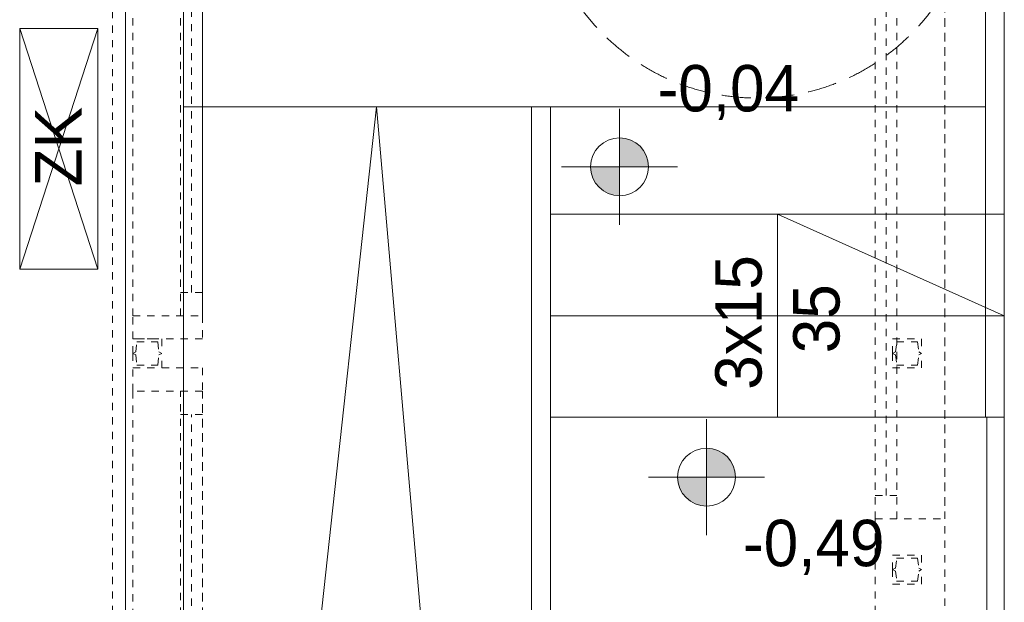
# Model space of a CAD drawing. Extents: x -220425 to -93252, y -20065 to 80294.
# Tile 69 of 103: x -124012 to -120617, y -13453 to -11445. Entities that reach past the tile are written whole.
import ezdxf

# ---------------------------------------------------------------- set-up
doc = ezdxf.new("R2010")
doc.units = 0
doc.header["$MEASUREMENT"] = 0
doc.linetypes.add('Hidden Line', pattern=[50, 25, -25])
doc.linetypes.add('Krawędzie ukryte', pattern=[150, 100, -50])
for name, color, linetype, lineweight in [('Arch opisy_Nr_Pióra__21', 7, 'Continuous', 9), ('Arch schody_Nr_Pióra__21', 7, 'Continuous', 9), ('INWENT OPISY_Nr_Pióra__21', 7, 'Continuous', 9), ('INWENT RZĘDNE_Nr_Pióra__21', 7, 'Continuous', 9), ('INWENT WYPOSAŻENIE_Nr_Pióra__21', 7, 'Continuous', 9), ('INWENT. OKNA_Nr_Pióra__101', 8, 'Continuous', 13), ('INWENT.ŚCIANY_Nr_Pióra__101', 8, 'Continuous', 13), ('Inwentaryzacja Konst._Nr_Pióra__101', 8, 'Continuous', 13), ('Istniejące schody_Nr_Pióra__101', 8, 'Continuous', 13), ('PODKŁAD', 252, 'Continuous', 35)]:
    doc.layers.add(name, color=color, linetype=linetype, lineweight=lineweight)
doc.styles.add('GENERATED_STYLE_2', font='txt')
doc.styles.add('GENERATED_STYLE_6', font='txt')

# ---------------------------------------------------------------- blocks, each defined once
blk = doc.blocks.new('parter')
at = {"layer": 'INWENT RZĘDNE_Nr_Pióra__21', "linetype": 'Continuous'}
for points in [[(-185804, -11952), (-185704, -11952), (-185711.6, -11913.8), (-185733.3, -11881.3), (-185765.7, -11859.7), (-185804, -11852)], [(-185804, -11952), (-185904, -11952), (-185896.4, -11990.3), (-185874.7, -12022.8), (-185842.3, -12044.4), (-185804, -12052)], [(-185504, -13021.3), (-185404, -13021.3), (-185411.6, -12983), (-185433.3, -12950.6), (-185465.7, -12928.9), (-185504, -12921.3)], [(-185504, -13021.3), (-185604, -13021.3), (-185596.4, -13059.5), (-185574.7, -13092), (-185542.3, -13113.7), (-185504, -13121.3)]]:
    blk.add_hatch(color=252, dxfattribs=at).paths.add_polyline_path(points, flags=0)
at = {"layer": 'Arch opisy_Nr_Pióra__21', "color": 252, "linetype": 'Krawędzie ukryte'}
blk.add_circle((-185329.9, -10965.1), 750, dxfattribs=at)
at = {"layer": 'Arch schody_Nr_Pióra__21', "color": 252, "linetype": 'Continuous'}
for p, q in [((-184542.4, -10215.1), (-184542.4, -12815.1)), ((-184477.4, -10215.1), (-184477.4, -12815.1)), ((-187507.4, -11415.1), (-187507.4, -20065.1)), ((-187307.4, -11415.1), (-187307.4, -20065.1)), ((-187307.4, -11745.1), (-187307.4, -17865.1)), ((-186107.4, -11745.1), (-187307.4, -11745.1)), ((-186642.4, -11745.1), (-187307.4, -17865.1)), ((-186642.4, -11745.1), (-186107.4, -17865.1)), ((-186107.4, -11745.1), (-186107.4, -17865.1)), ((-186042.4, -11745.1), (-186107.4, -11745.1)), ((-186042.4, -11745.1), (-186042.4, -17865.1)), ((-184542.4, -11745.1), (-186042.4, -11745.1)), ((-184477.4, -12115.1), (-186042.4, -12115.1)), ((-185259.9, -12115.1), (-184477.4, -12465.1)), ((-185259.9, -12815.1), (-185259.9, -12115.1)), ((-184477.4, -12465.1), (-186042.4, -12465.1)), ((-184477.4, -12815.1), (-186042.4, -12815.1)), ((-184537.4, -12815.1), (-184537.4, -17665.1)), ((-184477.4, -12815.1), (-184477.4, -17665.1))]:
    blk.add_line(p, q, dxfattribs=at)
at = {"layer": 'INWENT RZĘDNE_Nr_Pióra__21', "color": 252, "linetype": 'Continuous'}
for p, q in [((-185804, -12152), (-185804, -11752)), ((-186004, -11952), (-185604, -11952)), ((-185504, -13221.3), (-185504, -12821.3)), ((-185704, -13021.3), (-185304, -13021.3))]:
    blk.add_line(p, q, dxfattribs=at)
for centre in [(-185804, -11952), (-185504, -13021.3)]:
    blk.add_circle(centre, 100, dxfattribs=at)
at = {"layer": 'INWENT WYPOSAŻENIE_Nr_Pióra__21', "color": 252, "linetype": 'Continuous'}
for p, q in [((-187602.4, -11475.1), (-187872.4, -11475.1)), ((-187872.4, -11475.1), (-187872.4, -12305.1)), ((-187872.4, -12305.1), (-187602.4, -11475.1)), ((-187872.4, -11475.1), (-187602.4, -12305.1)), ((-187602.4, -12305.1), (-187602.4, -11475.1)), ((-187872.4, -12305.1), (-187602.4, -12305.1))]:
    blk.add_line(p, q, dxfattribs=at)
at = {"layer": 'INWENT. OKNA_Nr_Pióra__101', "color": 252, "linetype": 'Hidden Line'}
for p, q in [((-187482.4, -12465.1), (-187482.4, -10715.1)), ((-187317.4, -12465.1), (-187317.4, -10715.1)), ((-187242.4, -10715.1), (-187242.4, -12465.1)), ((-187242.4, -12465.1), (-187242.4, -10745.1)), ((-184922.4, -13165.1), (-184922.4, -10745.1)), ((-184922.4, -13165.1), (-184922.4, -10745.1)), ((-184847.4, -13165.1), (-184847.4, -10745.1)), ((-184682.4, -10745.1), (-184682.4, -13165.1)), ((-187279.9, -12385.1), (-187279.9, -10825.1)), ((-184884.9, -13085.1), (-184884.9, -10825.1)), ((-187317.4, -12385.1), (-187242.4, -12385.1)), ((-187482.4, -12725.1), (-187482.4, -14445.1)), ((-187317.4, -14445.1), (-187317.4, -12725.1)), ((-187242.4, -14445.1), (-187242.4, -12725.1)), ((-187242.4, -12725.1), (-187242.4, -14445.1)), ((-187317.4, -12805.1), (-187242.4, -12805.1)), ((-187279.9, -14365.1), (-187279.9, -12805.1)), ((-184922.4, -13085.1), (-184847.4, -13085.1))]:
    blk.add_line(p, q, dxfattribs=at)
at = {"layer": 'INWENT.ŚCIANY_Nr_Pióra__101', "color": 252, "linetype": 'Hidden Line'}
for p, q in [((-187482.4, -12545.1), (-187482.4, -12465.1)), ((-187482.4, -12465.1), (-187242.4, -12465.1)), ((-187242.4, -12465.1), (-187242.4, -12545.1)), ((-187242.4, -12545.1), (-187482.4, -12545.1)), ((-187482.4, -12725.1), (-187482.4, -12645.1)), ((-187482.4, -12645.1), (-187242.4, -12645.1)), ((-187242.4, -12645.1), (-187242.4, -12725.1)), ((-187242.4, -12725.1), (-187482.4, -12725.1)), ((-184922.4, -13165.1), (-184922.4, -13515.1)), ((-184922.4, -13165.1), (-184682.4, -13165.1)), ((-184682.4, -13515.1), (-184682.4, -13165.1))]:
    blk.add_line(p, q, dxfattribs=at)
at = {"layer": 'Inwentaryzacja Konst._Nr_Pióra__101', "color": 252, "linetype": 'Hidden Line'}
for p, q in [((-187482.4, -12595.1), (-187482.4, -12545.1)), ((-187482.4, -12545.1), (-187382.4, -12545.1)), ((-187472.4, -12590.1), (-187468.5, -12555.1)), ((-187468.5, -12555.1), (-187396.3, -12555.1)), ((-187396.3, -12555.1), (-187392.4, -12590.1)), ((-187382.4, -12545.1), (-187382.4, -12595.1)), ((-184862.4, -12545.1), (-184762.4, -12545.1)), ((-184862.4, -12595.1), (-184862.4, -12545.1)), ((-184852.4, -12590.1), (-184848.5, -12555.1)), ((-184848.5, -12555.1), (-184776.3, -12555.1)), ((-184776.3, -12555.1), (-184772.4, -12590.1)), ((-184762.4, -12545.1), (-184762.4, -12595.1)), ((-187482.4, -12595.1), (-187472.4, -12590.1)), ((-187482.4, -12595.1), (-187482.4, -12645.1)), ((-187482.4, -12595.1), (-187472.4, -12600.1)), ((-187382.4, -12595.1), (-187392.4, -12590.1)), ((-187382.4, -12595.1), (-187392.4, -12600.1)), ((-187382.4, -12645.1), (-187382.4, -12595.1)), ((-184862.4, -12595.1), (-184852.4, -12590.1)), ((-184862.4, -12595.1), (-184862.4, -12645.1)), ((-184862.4, -12595.1), (-184852.4, -12600.1)), ((-184762.4, -12595.1), (-184772.4, -12590.1)), ((-184762.4, -12595.1), (-184772.4, -12600.1)), ((-184762.4, -12645.1), (-184762.4, -12595.1)), ((-187472.4, -12600.1), (-187468.5, -12635.1)), ((-187396.3, -12635.1), (-187392.4, -12600.1)), ((-184852.4, -12600.1), (-184848.5, -12635.1)), ((-184776.3, -12635.1), (-184772.4, -12600.1)), ((-187482.4, -12645.1), (-187382.4, -12645.1)), ((-187468.5, -12635.1), (-187396.3, -12635.1)), ((-184862.4, -12645.1), (-184762.4, -12645.1)), ((-184848.5, -12635.1), (-184776.3, -12635.1)), ((-184862.4, -13340.1), (-184862.4, -13290.1)), ((-184862.4, -13290.1), (-184762.4, -13290.1)), ((-184852.4, -13335.1), (-184848.5, -13300.1)), ((-184848.5, -13300.1), (-184776.3, -13300.1)), ((-184776.3, -13300.1), (-184772.4, -13335.1)), ((-184762.4, -13290.1), (-184762.4, -13340.1)), ((-184862.4, -13340.1), (-184852.4, -13335.1)), ((-184862.4, -13340.1), (-184852.4, -13345.1)), ((-184862.4, -13340.1), (-184862.4, -13390.1)), ((-184762.4, -13340.1), (-184772.4, -13335.1)), ((-184762.4, -13340.1), (-184772.4, -13345.1)), ((-184762.4, -13390.1), (-184762.4, -13340.1)), ((-184852.4, -13345.1), (-184848.5, -13380.1)), ((-184776.3, -13380.1), (-184772.4, -13345.1)), ((-184862.4, -13390.1), (-184762.4, -13390.1)), ((-184848.5, -13380.1), (-184776.3, -13380.1))]:
    blk.add_line(p, q, dxfattribs=at)
at = {"layer": 'Istniejące schody_Nr_Pióra__101', "color": 252, "linetype": 'Hidden Line'}
for p, q in [((-187552.4, -10015.1), (-187552.4, -16465.1)), ((-184682.4, -16715.1), (-184682.4, -10015.1))]:
    blk.add_line(p, q, dxfattribs=at)
at = {"layer": 'Arch schody_Nr_Pióra__21', "color": 252, "linetype": 'Continuous', "style": 'GENERATED_STYLE_6'}
for s, p in [('3x15', (-185314.1, -12720.4)), ('35', (-185045.4, -12594.7))]:
    blk.add_text(s, height=160, rotation=90, dxfattribs=at).set_placement(p)
at = {"layer": 'INWENT OPISY_Nr_Pióra__21', "color": 252, "linetype": 'Continuous', "style": 'GENERATED_STYLE_6'}
blk.add_text('ZK', height=160, rotation=90, dxfattribs=at).set_placement((-187659.1, -12019.7))
at = {"layer": 'INWENT RZĘDNE_Nr_Pióra__21', "color": 252, "char_height": 160, "attachment_point": 7, "style": 'GENERATED_STYLE_2'}
for s, insert in [('{-0,04}', (-185672.7, -11791.1)), ('{-0,49}', (-185378.2, -13358.1))]:
    blk.add_mtext(s, dxfattribs=dict(at, insert=insert))

msp = doc.modelspace()

# ---------------------------------------------------------------- block references
at = {"layer": 'PODKŁAD'}
msp.add_blockref('parter', (63860.6, 0), dxfattribs=at)
msp.add_blockref('parter', (63860.6, 0), dxfattribs=at)

doc.saveas('drawing.dxf')
